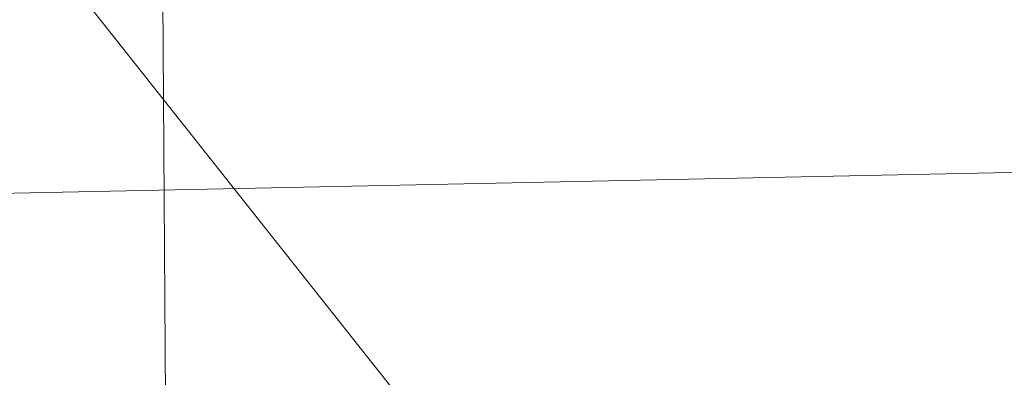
# Model space of a CAD drawing. Header units: feet. Extents: x 2433273 to 2447442, y 555003 to 575201.
# Tile 54 of 226: x 2437637.89 to 2437650.17, y 564441.42 to 564445.88. Entities that reach past the tile are written whole.
import ezdxf

# ---------------------------------------------------------------- set-up
doc = ezdxf.new("R2010")
doc.units = ezdxf.units.FT
doc.header["$LTSCALE"] = 50
doc.header["$MEASUREMENT"] = 0
doc.linetypes.add('cl50', pattern=[100, 7.5, -7.5, 70, -7.5, 7.5])
doc.linetypes.add('constlimit', pattern=[0.85, 0.65, -0.1, -0.1])
for name, color, linetype, lineweight in [('GE_P_CL_50', 7, 'cl50', 13), ('RW_P_Const_Limits', 120, 'constlimit', 0), ('UT_X_Overhead_Electric', 1, 'Continuous', 0)]:
    doc.layers.add(name, color=color, linetype=linetype, lineweight=lineweight)
doc.layers.add('GK_Visualization', color=30, linetype='Continuous', lineweight=13, plot=False)

msp = doc.modelspace()

# ---------------------------------------------------------------- linework, layer by layer
at = {"layer": 'GE_P_CL_50'}
msp.add_line((2437807.829, 564232.545), (2437633.614, 564452.552), dxfattribs=at)
at = {"layer": 'GK_Visualization', "color": 1, "flags": 128}
msp.add_lwpolyline([(2438832.384, 562716.154), (2438798.189, 562768.532), (2438737.003, 562891.282), (2438516.533, 563228.98), (2438451.465, 563305.924), (2438322.113, 563526.775), (2438051.487, 563959.188, 0.050315), (2438044.105, 563968.705), (2437880.682, 564140.544), (2437633.614, 564452.552)], format="xyb", dxfattribs=at)
at = {"layer": 'RW_P_Const_Limits'}
msp.add_line((2437626.78, 564443.49), (2437654.369, 564444.061), dxfattribs=at)
at = {"layer": 'UT_X_Overhead_Electric'}
msp.add_line((2437639.946, 564407.637), (2437636.703, 564869.183), dxfattribs=at)

doc.saveas('drawing.dxf')
